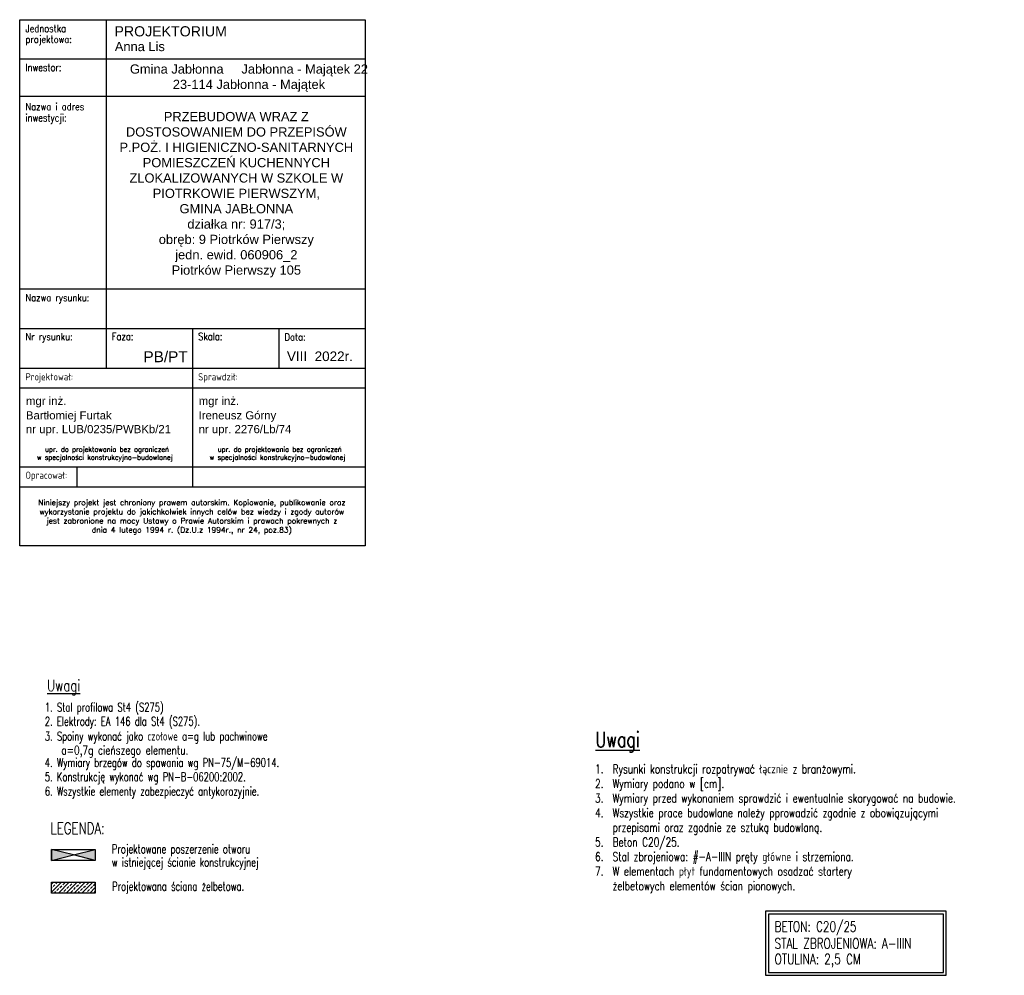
# Model space of a CAD drawing. Header units: millimetres. Extents: x 136919 to 160325, y -19528 to -8134.
# Tile 15 of 22: x 144889 to 147135, y -11072 to -8892. Entities that reach past the tile are written whole.
import ezdxf

# ---------------------------------------------------------------- set-up
doc = ezdxf.new("R2010")
doc.units = ezdxf.units.MM
doc.header["$LTSCALE"] = 0.1
for name, color, linetype in [('tkd_hacz', 5, 'Continuous'), ('tkd_otwory_SC', 33, 'Continuous'), ('tkd_solid_ot_SC', 253, 'Continuous'), ('tkd_tabelka', 7, 'Continuous'), ('tkd_txt025', 7, 'Continuous'), ('tkd_txt035', 2, 'Continuous'), ('tkd_żelbet0', 4, 'Continuous')]:
    doc.layers.add(name, color=color, linetype=linetype)
doc.styles.add('IREK', font='simplex.shx', dxfattribs={"width": 0.8})
doc.styles.add('MAREK', font='simplex.shx')
doc.styles.add('TABELA2', font='arial.ttf', dxfattribs={"height": 10})
doc.styles.add('tkd_1txt025', font='simplex.shx', dxfattribs={"width": 0.75, "height": 6.25})
doc.styles.add('tkd_2txt025', font='romand.shx', dxfattribs={"width": 0.75, "height": 25})
doc.styles.add('tkd_2txt035', font='romand.shx', dxfattribs={"width": 0.75, "height": 8.75})

msp = doc.modelspace()

# ---------------------------------------------------------------- hatches: boundary and pattern name
at = {"layer": 'tkd_hacz'}
h = msp.add_hatch(dxfattribs=at)
h.set_pattern_fill('ANSI33', color=256, scale=2)
h.set_pattern_definition([(45, (-16.89, 18.422), (-8.9802561, 8.9802561), []), (45, (-7.91, 18.422), (-8.9802561, 8.9802561), [6.35, -3.175])])
h.paths.add_polyline_path([(144961.35, -10859.91), (144961.35, -10884.91), (145061.35, -10884.91), (145061.35, -10859.91)])
at = {"layer": 'tkd_solid_ot_SC'}
h = msp.add_hatch(color=256, dxfattribs=at)
h.dxf.hatch_style = 1
h.paths.add_polyline_path([(144961.35, -10785.24), (144961.35, -10810.24), (145011.35, -10797.74)])
h = msp.add_hatch(color=256, dxfattribs=at)
h.dxf.hatch_style = 1
h.paths.add_polyline_path([(145061.35, -10785.24), (145061.35, -10810.24), (145011.35, -10797.74)])

# ---------------------------------------------------------------- linework, layer by layer
at = {"layer": 'tkd_otwory_SC'}
for points in [[(144961.35, -10810.24), (144961.35, -10785.24), (145061.35, -10785.24), (145061.35, -10810.24), (144961.35, -10810.24)], [(144961.35, -10785.24), (145061.35, -10785.24), (145061.35, -10810.24), (144961.35, -10810.24), (144961.35, -10785.24)], [(144961.35, -10785.24), (144961.35, -10810.24), (145011.35, -10797.74), (144961.35, -10785.24)], [(145061.35, -10785.24), (145061.35, -10810.24), (145011.35, -10797.74), (145061.35, -10785.24)]]:
    msp.add_lwpolyline(points, dxfattribs=at)
at = {"layer": 'tkd_tabelka'}
for p, q in [((145085.9, -8892.43), (145085.9, -9687.19)), ((144888.86, -8982.07), (145677.02, -8982.07)), ((144888.86, -9067.17), (145677.02, -9067.17)), ((145479.98, -9067.17), (145677.02, -9067.17)), ((144888.86, -9506.61), (145677.02, -9506.61)), ((144888.86, -9596.9), (145677.02, -9596.9)), ((145282.94, -9596.9), (145282.94, -9687.19)), ((145282.94, -9596.9), (145282.94, -9957.42)), ((145479.98, -9596.9), (145479.98, -9687.19)), ((144888.86, -9687.19), (145677.02, -9687.19)), ((144888.86, -9687.19), (145677.02, -9687.19)), ((144888.86, -9732.34), (145677.02, -9732.34)), ((144888.86, -9732.34), (145677.02, -9732.34)), ((144888.86, -9732.34), (145677.02, -9732.34)), ((144888.86, -9732.34), (145677.02, -9732.34)), ((144888.86, -9912.27), (145677.02, -9912.27)), ((145019.36, -9912.27), (145019.36, -9957.42)), ((144888.86, -9958.07), (145677.02, -9958.07)), ((144888.86, -9958.07), (145677.02, -9958.07))]:
    msp.add_line(p, q, dxfattribs=at)
msp.add_lwpolyline([(144888.86, -8892.43), (145677.02, -8892.43), (145677.02, -10092.86), (144888.86, -10092.86)], close=True, dxfattribs=at)
msp.add_lwpolyline([(144888.86, -8892.43), (145677.02, -8892.43), (145677.02, -10092.86), (144888.86, -10092.86)], close=True, dxfattribs=at)
at = {"layer": 'tkd_txt025'}
msp.add_lwpolyline([(146590.49, -10926.22), (146590.49, -11072.35), (147002.6, -11072.35), (147002.6, -10926.22)], close=True, dxfattribs=at)
msp.add_lwpolyline([(146597.05, -10932.78), (146597.05, -11065.79), (146996.48, -11065.79), (146996.48, -10932.78), (146597.05, -10932.78)], dxfattribs=at)
at = {"layer": 'tkd_żelbet0'}
for points in [[(144961.35, -10884.91), (144961.35, -10859.91), (145061.35, -10859.91), (145061.35, -10884.91), (144961.35, -10884.91)], [(144961.35, -10859.91), (145061.35, -10859.91), (145061.35, -10884.91), (144961.35, -10884.91), (144961.35, -10859.91)]]:
    msp.add_lwpolyline(points, dxfattribs=at)

# ---------------------------------------------------------------- texts
at = {"layer": 'tkd_tabelka', "style": 'IREK', "width": 0.85}
for s, height, p in [('Jednostka ', 16.33, (144902.07, -8920.55)), ('projektowa:', 16.3296, (144902.07, -8945.09)), ('Inwestor:', 16.33, (144902.07, -9009.49)), ('Nazwa i adres', 16.3296, (144902.07, -9099.14)), ('inwestycji:', 16.3296, (144902.07, -9124.38)), ('Nazwa rysunku:', 16.3296, (144902.07, -9534.68)), ('Nr rysunku:', 16.3296, (144902.07, -9623.67)), ('Faza:', 16.33, (145099.11, -9623.27)), ('Skala:', 16.33, (145296.15, -9623.27)), ('Data:', 16.33, (145493.19, -9624.32)), ('Projektował:', 16.3296, (144902.07, -9715.26)), ('Sprawdził:', 16.33, (145296.15, -9715.26)), ('Opracował:', 16.33, (144902.07, -9939.7))]:
    msp.add_text(s, height=height, dxfattribs=at).set_placement(p)
at = {"layer": 'tkd_tabelka', "style": 'TABELA2'}
for s, height, p in [('PROJEKTORIUM', 23.1094, (145105.13, -8930.49)), ('Anna Lis', 21.009, (145105.88, -8964.13)), ('PB/PT', 25, (145171.28, -9673.84)), ('VIII  2022r.', 22, (145498.59, -9671.22)), ('mgr inż. ', 18.53, (144903.25, -9771.26)), ('mgr inż. ', 18.53, (145297.33, -9771.26)), ('Bartłomiej Furtak', 18.5296, (144903.08, -9804.22)), ('Ireneusz Górny', 18.5296, (145297.16, -9804.22)), ('nr upr. LUB/0235/PWBKb/21', 18.5296, (144903.08, -9835.65)), ('nr upr. 2276/Lb/74', 18.5296, (145297.16, -9835.65))]:
    msp.add_text(s, height=height, dxfattribs=at).set_placement(p)
at = {"layer": 'tkd_tabelka'}
for s, insert, char_height, width, attachment_point, style in [('{\\fArial|b0|i0|c238|p34;Gmina Jabłonna     Jabłonna - Majątek 22^I\\P23-114 Jabłonna - Majątek}', (145411.92, -9025.64, -76410), 21.0086, 666.0385, 5, 'TABELA2'), ('{\\fArial|b0|i0|c238|p34;\\PPRZEBUDOWA WRAZ Z DOSTOSOWANIEM DO PRZEPISÓW P.POŻ. I HIGIENICZNO-SANITARNYCH POMIESZCZEŃ KUCHENNYCH ZLOKALIZOWANYCH W SZKOLE W PIOTRKOWIE PIERWSZYM, \\PGMINA JABŁONNA\\Pdziałka nr: 917/3; \\Pobręb: 9 Piotrków Pierwszy \\Pjedn. ewid. 060906_2\\PPiotrków Pierwszy 105}', (145383.11, -9274.17, 76410), 21.00857, 583.3186, 5, 'TABELA2'), ('\\pxi-3,l3.9048,qc,t3.9048;upr.^Ido projektowania bez ograniczeń \\P\\pi0,l0,tz;w specjalności konstrukcyjno-budowlanej', (144700.71, -9866.93), 11, 764.7867, 1, 'MAREK'), ('\\pxi-3,l3.9048,qc,t3.9048;upr.^Ido projektowania bez ograniczeń \\P\\pi0,l0,tz;w specjalności konstrukcyjno-budowlanej', (145094.79, -9866.93), 11, 764.7867, 1, 'MAREK'), ('\\pxqc;Niniejszy projekt jest chroniony prawem autorskim. Kopiowanie, publikowanie oraz wykorzystanie projektu do jakichkolwiek innych celów bez wiedzy i zgody autorów jest zabronione na mocy Ustawy o Prawie Autorskim i prawach pokrewnych z dnia 4 lutego 1994 r. (Dz.U.z 1994r., nr 24, poz.83)', (144899.22, -9987.53), 12.5, 764.7867, 1, 'MAREK')]:
    msp.add_mtext(s, dxfattribs=dict(at, insert=insert, char_height=char_height, width=width, attachment_point=attachment_point, style=style))
at = {"layer": 'tkd_txt025', "style": 'tkd_1txt025'}
for s, height, width, p in [('1. Stal profilowa St4 (S275)', 20, 0.7, (144946.21, -10470.73)), ('2. Elektrody: EA 146 dla St4 (S275).', 20, 0.7, (144946.21, -10502.92)), ('4. Wymiary brzegów do spawania wg PN-75/M-69014.', 20, 0.7, (144946.21, -10597.08)), ('5. Konstrukcję wykonać wg PN-B-06200:2002.', 20, 0.7, (144946.21, -10629.49)), ('6. Wszystkie elementy zabezpieczyć antykorozyjnie.', 20, 0.7, (144946.21, -10662.47)), ('Projektowane poszerzenie otworu', 20, 0.7, (145099.14, -10794.13)), ('w istniejącej ścianie konstrukcyjnej ', 20, 0.7, (145099.14, -10824.2)), ('Projektowana ściana żelbetowa.', 20, 0.7, (145099.78, -10879.45)), ('BETON: C20/25', 23.3789, 0.75, (146611.1, -10972.96)), ('STAL ZBROJENIOWA: A-IIIN', 23.3789, 0.75, (146611.1, -11011.19)), ('OTULINA: 2,5 CM', 23.3789, 0.75, (146611.1, -11047.03))]:
    msp.add_text(s, height=height, dxfattribs=dict(at, width=width)).set_placement(p)
at = {"layer": 'tkd_txt025', "color": 2, "style": 'tkd_2txt025', "width": 0.7}
msp.add_text('3. Spoiny wykonać jako czołowe a=g lub pachwinowe ', height=20, dxfattribs=at).set_placement((144946.21, -10536.86))
at = {"layer": 'tkd_txt025', "color": 2, "insert": (144983.88, -10548.8), "char_height": 20, "width": 422.8125, "attachment_point": 1, "style": 'tkd_2txt025'}
msp.add_mtext('a=0,7g cieńszego elementu.', dxfattribs=at)
at = {"layer": 'tkd_txt025', "insert": (146201.56, -10591.66), "char_height": 20, "width": 939.8641, "attachment_point": 1, "style": 'tkd_1txt025'}
msp.add_mtext('\\pxi-2,l2,t2,3;1.^IRysunki konstrukcji rozpatrywać łącznie z branżowymi.\\P2.^IWymiary podano w [cm].\\P3.^IWymiary przed wykonaniem sprawdzić i ewentualnie skorygować na budowie.\\P4.^IWszystkie prace budowlane należy pprowadzić zgodnie z obowiązującymi przepisami oraz zgodnie ze sztuką budowlaną.\\P5.^IBeton C20/25.\\P6.^IStal zbrojeniowa: #-A-IIIN pręty główne i strzemiona.\\P7.^IW elementach płyt fundamentowych osadzać startery \\P^Iżelbetowych elementów ścian pionowych.', dxfattribs=at)
at = {"layer": 'tkd_txt035', "style": 'tkd_2txt035', "width": 0.75}
for s, height, p in [('%%uUwagi', 26.25, (144951.2, -10424.34)), ('%%uUwagi', 35, (146202.37, -10551.74)), ('LEGENDA:', 26.25, (144959, -10750.08))]:
    msp.add_text(s, height=height, dxfattribs=at).set_placement(p)

doc.saveas('drawing.dxf')
